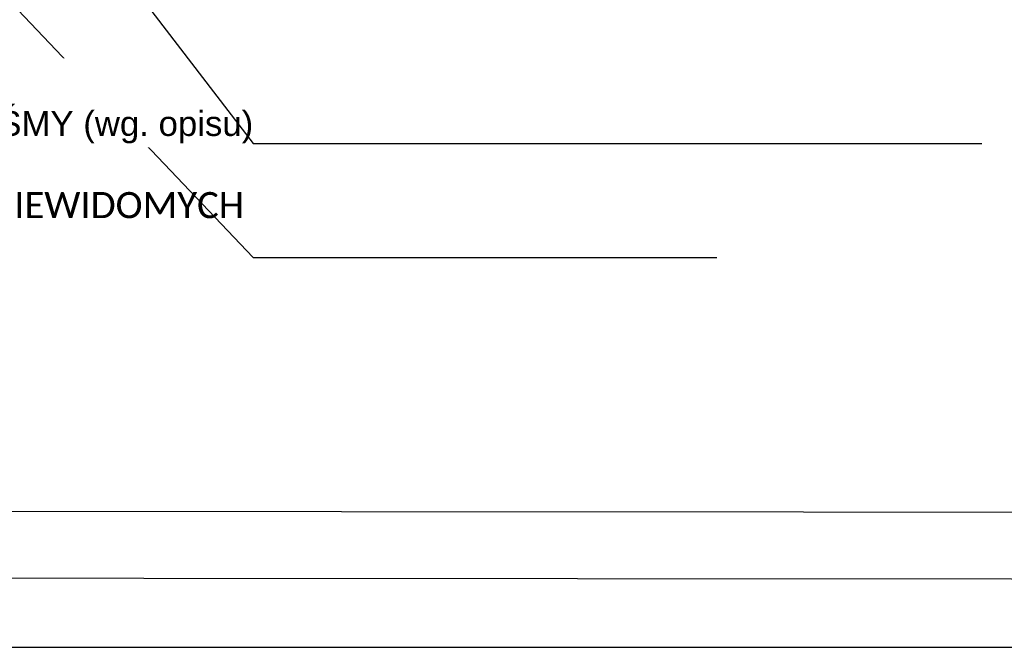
# Model space of a CAD drawing. Header units: millimetres. Extents: x 282377 to 1404227, y -783705 to 1038705.
# Tile 6 of 243: x 381552 to 382287, y 926 to 1395. Entities that reach past the tile are written whole.
import ezdxf

# ---------------------------------------------------------------- set-up
doc = ezdxf.new("R2010")
doc.units = ezdxf.units.MM
doc.layers.add('!A_aktualizacja NN_syl', color=12, linetype='Continuous')
doc.styles.get("Standard").update_dxf_attribs({"font": 'arial.ttf'})

msp = doc.modelspace()

# ---------------------------------------------------------------- texts
at = {"layer": '!A_aktualizacja NN_syl', "insert": (381726.17, 1217.67), "char_height": 17, "attachment_point": 9, "bg_fill": 2}
msp.add_mtext('\\pxb0.25,a0.25,sm0.75,ql;\\A1;\\fCalibri|b0|i0|c238|p34;\\H1.145833x;PAS OSTRZEGAWCZY DLA NIEWIDOMYCH \\PW-3S \\fArial|b0|i0|c0|p34;\\H0.872728x;wym. 165x33cm', dxfattribs=at)

# ---------------------------------------------------------------- next in the draw order: linework, layer by layer
at = {"layer": '!A_aktualizacja NN_syl'}
msp.add_lwpolyline([(381455.01, 1502.89), (381726.17, 1217.67), (382072.45, 1217.67), (382072.45, 1217.67)], dxfattribs=at)

# ---------------------------------------------------------------- next in the draw order: texts
at = {"layer": '!A_aktualizacja NN_syl', "insert": (381726.17, 1302.98), "char_height": 17, "attachment_point": 9, "bg_fill": 2}
msp.add_mtext('\\pxsm1,ql;\\A1;\\H1.09375x;SZKLANE PRZEGRODY I DRZWI \\POZNACZYĆ DWOMA PASAMI TAŚMY (wg. opisu)', dxfattribs=at)

# ---------------------------------------------------------------- next in the draw order: linework, layer by layer
at = {"layer": '!A_aktualizacja NN_syl'}
msp.add_lwpolyline([(381455.01, 1655.89), (381726.17, 1302.98), (382270.49, 1302.98), (382270.49, 1302.98)], dxfattribs=at)
at = {"linetype": 'Continuous', "lineweight": 25}
msp.add_lwpolyline([(383913.47, 976.4), (383913.47, 4379.9), (379375.1, 4383.26), (379375.1, 979.76)], close=True, dxfattribs=at)
at = {"layer": 'Defpoints', "color": 2, "linetype": 'Continuous', "lineweight": 30, "flags": 128}
for points in [[(383963.47, 926.39), (383963.47, 4429.89), (379075.82, 4429.89), (379075.82, 926.39)], [(383863.47, 1026.4), (383863.47, 4329.9), (379375.1, 4333.26), (379375.1, 1029.76)]]:
    msp.add_lwpolyline(points, close=True, dxfattribs=at)

doc.saveas('drawing.dxf')
